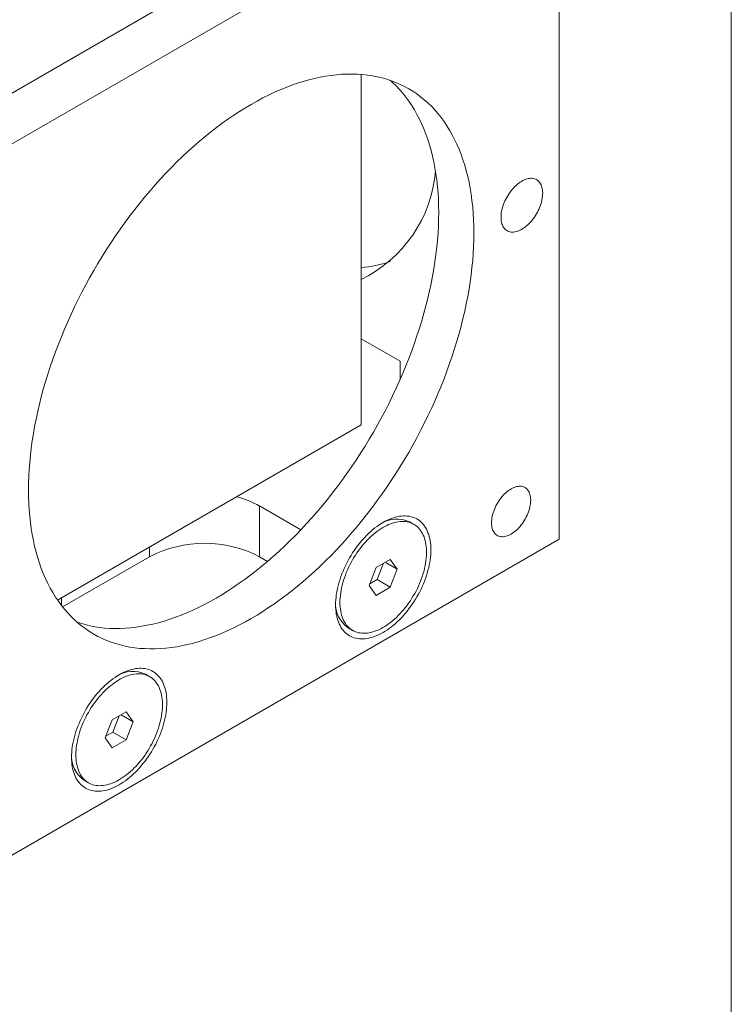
# Model space of a CAD drawing. Header units: inches. Extents: x 0.3 to 10.7, y 0.2 to 8.2.
# Tile 6 of 8: x 9.5 to 10.6, y 5.5 to 7.1. Entities that reach past the tile are written whole.
import ezdxf

# ---------------------------------------------------------------- set-up
doc = ezdxf.new("R2010")
doc.units = ezdxf.units.IN
doc.header["$MEASUREMENT"] = 0

msp = doc.modelspace()

# ---------------------------------------------------------------- linework, layer by layer
at = {"color": 7, "linetype": 'Continuous', "lineweight": 0}
for p, q in [((10.6299, 0.3921), (10.6299, 8.1921)), ((9.3282, 6.8497), (10.3182, 7.4212)), ((10.3535, 7.36), (9.3636, 6.7885)), ((10.3535, 6.2168), (10.3535, 7.36)), ((10.035, 6.9639), (10.035, 6.4007)), ((10.035, 6.9639), (10.035, 6.4007)), ((10.0979, 6.5028), (10.035, 6.5391)), ((10.0979, 6.4739), (10.0979, 6.5028)), ((10.035, 6.4007), (9.5473, 6.1192)), ((9.9383, 6.232), (9.872, 6.2703)), ((9.872, 6.1887), (9.872, 6.2703)), ((10.1199, 6.2408), (10.1129, 6.2448)), ((9.3636, 5.6453), (10.3535, 6.2168)), ((9.6952, 6.1887), (9.6952, 6.2046)), ((9.6952, 6.1887), (9.5555, 6.108)), ((9.8849, 6.1812), (9.872, 6.1887)), ((10.0595, 6.1716), (10.0482, 6.1426)), ((10.0819, 6.1845), (10.0595, 6.1716)), ((10.0607, 6.1519), (10.0709, 6.1782)), ((10.0737, 6.1798), (10.0931, 6.1686)), ((10.0931, 6.1686), (10.0819, 6.1845)), ((10.0819, 6.1396), (10.0931, 6.1686)), ((10.0482, 6.1426), (10.0595, 6.1267)), ((10.0493, 6.1453), (10.0607, 6.1519)), ((10.0607, 6.1519), (10.0819, 6.1396)), ((10.0595, 6.1267), (10.0819, 6.1396)), ((9.5538, 6.1102), (9.5538, 6.1229)), ((10.0145, 6.0744), (10.0215, 6.0703)), ((9.6956, 5.9959), (9.6887, 5.9999)), ((9.6577, 5.9396), (9.6352, 5.9266)), ((9.6494, 5.9349), (9.6689, 5.9236)), ((9.6689, 5.9236), (9.6577, 5.9396)), ((9.6352, 5.9266), (9.624, 5.8977)), ((9.6364, 5.9069), (9.6466, 5.9333)), ((9.6577, 5.8947), (9.6689, 5.9236)), ((9.625, 5.9003), (9.6364, 5.9069)), ((9.6364, 5.9069), (9.6577, 5.8947)), ((9.624, 5.8977), (9.6352, 5.8817)), ((9.6352, 5.8817), (9.6577, 5.8947)), ((9.5903, 5.8294), (9.5972, 5.8254))]:
    msp.add_line(p, q, dxfattribs=at)
at = {"color": 7, "linetype": 'Continuous', "lineweight": 0, "flags": 128}
for points in [[(9.5008, 6.2961), (9.5009, 6.307), (9.5013, 6.318), (9.5019, 6.3291), (9.5027, 6.3404), (9.5038, 6.3518), (9.5052, 6.3633), (9.5068, 6.3748), (9.5086, 6.3865), (9.5106, 6.3982), (9.513, 6.4101), (9.5155, 6.4219), (9.5183, 6.4339), (9.5213, 6.4459), (9.5245, 6.4579), (9.528, 6.4699), (9.5317, 6.482), (9.5356, 6.4941), (9.5398, 6.5062), (9.5441, 6.5183), (9.5487, 6.5303), (9.5535, 6.5424), (9.5585, 6.5544), (9.5637, 6.5664), (9.5691, 6.5784), (9.5747, 6.5903), (9.5805, 6.6021), (9.5865, 6.6139), (9.5927, 6.6256), (9.599, 6.6372), (9.6056, 6.6487), (9.6123, 6.6602), (9.6191, 6.6715), (9.6262, 6.6827), (9.6334, 6.6937), (9.6407, 6.7047), (9.6483, 6.7155), (9.6559, 6.7262), (9.6637, 6.7367), (9.6716, 6.747), (9.6797, 6.7572), (9.6878, 6.7672), (9.6961, 6.777), (9.7045, 6.7866), (9.713, 6.7961), (9.7216, 6.8053), (9.7303, 6.8143), (9.7391, 6.8232), (9.748, 6.8318), (9.7569, 6.8401), (9.766, 6.8483), (9.775, 6.8562), (9.7842, 6.8638), (9.7934, 6.8713), (9.8026, 6.8784), (9.8119, 6.8853), (9.8212, 6.892), (9.8305, 6.8983), (9.8398, 6.9044), (9.8492, 6.9103), (9.8586, 6.9158), (9.8679, 6.9211), (9.8773, 6.9261), (9.8866, 6.9307), (9.896, 6.9351), (9.9053, 6.9392), (9.9145, 6.943), (9.9238, 6.9465), (9.9329, 6.9497), (9.9421, 6.9526), (9.9512, 6.9552), (9.9602, 6.9575), (9.9691, 6.9594), (9.978, 6.9611), (9.9868, 6.9624), (9.9955, 6.9634), (10.0041, 6.9641), (10.0126, 6.9645), (10.021, 6.9645), (10.0293, 6.9643), (10.0375, 6.9637), (10.0455, 6.9628), (10.0534, 6.9616), (10.0612, 6.9601), (10.0689, 6.9583), (10.0764, 6.9562), (10.0837, 6.9537), (10.0909, 6.951), (10.098, 6.9479), (10.1048, 6.9445), (10.1116, 6.9408), (10.1181, 6.9369), (10.1245, 6.9326), (10.1306, 6.928), (10.1366, 6.9232), (10.1424, 6.918), (10.148, 6.9126), (10.1534, 6.9069), (10.1586, 6.9009), (10.1636, 6.8946), (10.1684, 6.8881), (10.173, 6.8813), (10.1774, 6.8743), (10.1815, 6.8669), (10.1854, 6.8594), (10.1891, 6.8516), (10.1926, 6.8435), (10.1958, 6.8353), (10.1988, 6.8268), (10.2016, 6.818), (10.2042, 6.8091), (10.2065, 6.7999), (10.2085, 6.7906), (10.2104, 6.781), (10.2119, 6.7713), (10.2133, 6.7614), (10.2144, 6.7512), (10.2153, 6.741), (10.2159, 6.7305), (10.2162, 6.7199), (10.2164, 6.7092), (10.2162, 6.6983), (10.2159, 6.6873), (10.2153, 6.6761), (10.2144, 6.6649), (10.2133, 6.6535), (10.2119, 6.642), (10.2104, 6.6304), (10.2085, 6.6188), (10.2065, 6.607), (10.2042, 6.5952), (10.2016, 6.5833), (10.1988, 6.5714), (10.1958, 6.5594), (10.1926, 6.5474), (10.1891, 6.5354), (10.1854, 6.5233), (10.1815, 6.5112), (10.1774, 6.4991), (10.173, 6.487), (10.1684, 6.4749), (10.1636, 6.4629), (10.1586, 6.4508), (10.1534, 6.4388), (10.148, 6.4269), (10.1424, 6.415), (10.1366, 6.4031), (10.1306, 6.3914), (10.1245, 6.3797), (10.1181, 6.3681), (10.1116, 6.3565), (10.1048, 6.3451), (10.098, 6.3338), (10.0909, 6.3226), (10.0837, 6.3115), (10.0764, 6.3006), (10.0689, 6.2898), (10.0612, 6.2791), (10.0534, 6.2686), (10.0455, 6.2583), (10.0375, 6.2481), (10.0293, 6.2381), (10.021, 6.2283), (10.0126, 6.2186), (10.0041, 6.2092), (9.9955, 6.2), (9.9868, 6.1909), (9.978, 6.1821), (9.9691, 6.1735), (9.9602, 6.1651), (9.9512, 6.157), (9.9421, 6.1491), (9.9329, 6.1414), (9.9238, 6.134), (9.9145, 6.1269), (9.9053, 6.12), (9.896, 6.1133), (9.8866, 6.107), (9.8773, 6.1008), (9.8679, 6.095), (9.8586, 6.0895), (9.8492, 6.0842), (9.8398, 6.0792), (9.8305, 6.0745), (9.8212, 6.0701), (9.8119, 6.066), (9.8026, 6.0622), (9.7934, 6.0587), (9.7842, 6.0556), (9.775, 6.0527), (9.766, 6.0501), (9.7569, 6.0478), (9.748, 6.0459), (9.7391, 6.0442), (9.7303, 6.0429), (9.7216, 6.0419), (9.713, 6.0412), (9.7045, 6.0408), (9.6961, 6.0407), (9.6878, 6.041), (9.6797, 6.0415), (9.6716, 6.0424), (9.6637, 6.0436), (9.6559, 6.0451), (9.6483, 6.047), (9.6407, 6.0491), (9.6334, 6.0516), (9.6262, 6.0543), (9.6191, 6.0574), (9.6123, 6.0608), (9.6056, 6.0644), (9.599, 6.0684), (9.5927, 6.0727), (9.5865, 6.0772), (9.5805, 6.0821), (9.5747, 6.0873), (9.5691, 6.0927), (9.5637, 6.0984), (9.5585, 6.1044), (9.5535, 6.1106), (9.5487, 6.1172), (9.5441, 6.124), (9.5398, 6.131), (9.5356, 6.1383), (9.5317, 6.1459), (9.528, 6.1537), (9.5245, 6.1617), (9.5213, 6.17), (9.5183, 6.1785), (9.5155, 6.1872), (9.513, 6.1962), (9.5106, 6.2053), (9.5086, 6.2147), (9.5068, 6.2243), (9.5052, 6.234), (9.5038, 6.2439), (9.5027, 6.254), (9.5019, 6.2643), (9.5013, 6.2747), (9.5009, 6.2853), (9.5008, 6.2961)], [(10.0817, 6.9544), (10.0858, 6.9507), (10.0915, 6.9453), (10.0969, 6.9395), (10.1021, 6.9336), (10.1071, 6.9273), (10.1118, 6.9208), (10.1164, 6.914), (10.1208, 6.9069), (10.1249, 6.8996), (10.1289, 6.892), (10.1325, 6.8842), (10.136, 6.8762), (10.1393, 6.8679), (10.1423, 6.8594), (10.1451, 6.8507), (10.1476, 6.8417), (10.1499, 6.8326), (10.152, 6.8232), (10.1538, 6.8137), (10.1554, 6.8039), (10.1567, 6.794), (10.1578, 6.7839), (10.1587, 6.7736), (10.1593, 6.7632), (10.1597, 6.7526), (10.1598, 6.7418), (10.1597, 6.731), (10.1593, 6.7199), (10.1587, 6.7088), (10.1578, 6.6975), (10.1567, 6.6862), (10.1554, 6.6747), (10.1538, 6.6631), (10.152, 6.6514), (10.1499, 6.6397), (10.1476, 6.6279), (10.1451, 6.616), (10.1423, 6.6041), (10.1393, 6.5921), (10.136, 6.5801), (10.1325, 6.568), (10.1289, 6.5559), (10.1249, 6.5439), (10.1208, 6.5318), (10.1164, 6.5197), (10.1118, 6.5076), (10.1071, 6.4955), (10.1021, 6.4835), (10.0969, 6.4715), (10.0915, 6.4595), (10.0858, 6.4476), (10.08, 6.4358), (10.0741, 6.424), (10.0679, 6.4123), (10.0615, 6.4007), (10.055, 6.3892), (10.0483, 6.3778), (10.0414, 6.3665), (10.0344, 6.3553), (10.0272, 6.3442), (10.0198, 6.3332), (10.0123, 6.3224), (10.0046, 6.3118), (9.9969, 6.3013), (9.9889, 6.2909), (9.9809, 6.2808), (9.9727, 6.2708), (9.9644, 6.2609), (9.956, 6.2513), (9.9475, 6.2419), (9.9389, 6.2326), (9.9302, 6.2236), (9.9214, 6.2148), (9.9126, 6.2062), (9.9036, 6.1978), (9.8946, 6.1897), (9.8855, 6.1818), (9.8764, 6.1741), (9.8672, 6.1667), (9.858, 6.1595), (9.8487, 6.1526), (9.8394, 6.146), (9.8301, 6.1396), (9.8207, 6.1335), (9.8114, 6.1277), (9.802, 6.1221), (9.7926, 6.1169), (9.7833, 6.1119), (9.7739, 6.1072), (9.7646, 6.1028), (9.7553, 6.0987), (9.746, 6.0949), (9.7368, 6.0914), (9.7276, 6.0882), (9.7185, 6.0853), (9.7094, 6.0827), (9.7004, 6.0805), (9.6914, 6.0785), (9.6826, 6.0769), (9.6738, 6.0755), (9.6651, 6.0745), (9.6565, 6.0738), (9.648, 6.0735), (9.6396, 6.0734), (9.6313, 6.0736), (9.6231, 6.0742), (9.615, 6.0751), (9.6071, 6.0763), (9.5993, 6.0778), (9.5917, 6.0796), (9.5842, 6.0818), (9.5789, 6.0835)], [(10.3269, 6.773), (10.3268, 6.7755), (10.3266, 6.7779), (10.3263, 6.7803), (10.3257, 6.7825), (10.3251, 6.7845), (10.3243, 6.7865), (10.3234, 6.7882), (10.3223, 6.7899), (10.3212, 6.7914), (10.3198, 6.7927), (10.3184, 6.7938), (10.3169, 6.7948), (10.3153, 6.7956), (10.3136, 6.7962), (10.3117, 6.7966), (10.3098, 6.7969), (10.3079, 6.7969), (10.3059, 6.7968), (10.3038, 6.7964), (10.3016, 6.7959), (10.2995, 6.7952), (10.2973, 6.7943), (10.2951, 6.7933), (10.2929, 6.792), (10.2907, 6.7906), (10.2885, 6.7891), (10.2863, 6.7873), (10.2841, 6.7855), (10.282, 6.7835), (10.28, 6.7813), (10.278, 6.7791), (10.2761, 6.7767), (10.2742, 6.7742), (10.2724, 6.7717), (10.2708, 6.769), (10.2692, 6.7663), (10.2677, 6.7636), (10.2663, 6.7608), (10.2651, 6.7579), (10.264, 6.7551), (10.263, 6.7522), (10.2621, 6.7494), (10.2614, 6.7465), (10.2608, 6.7437), (10.2604, 6.741), (10.2601, 6.7383), (10.26, 6.7356), (10.26, 6.7331), (10.2601, 6.7306), (10.2604, 6.7283), (10.2608, 6.726), (10.2614, 6.7239), (10.2621, 6.7219), (10.263, 6.72), (10.264, 6.7183), (10.2651, 6.7167), (10.2663, 6.7153), (10.2677, 6.7141), (10.2692, 6.713), (10.2708, 6.7121), (10.2724, 6.7114), (10.2742, 6.7109), (10.2761, 6.7106), (10.278, 6.7105), (10.28, 6.7105), (10.282, 6.7108), (10.2841, 6.7112), (10.2863, 6.7118), (10.2885, 6.7126), (10.2907, 6.7136), (10.2929, 6.7147), (10.2951, 6.716), (10.2973, 6.7175), (10.2995, 6.7192), (10.3016, 6.721), (10.3038, 6.7229), (10.3059, 6.725), (10.3079, 6.7272), (10.3098, 6.7295), (10.3117, 6.7319), (10.3136, 6.7344), (10.3153, 6.737), (10.3169, 6.7397), (10.3184, 6.7424), (10.3198, 6.7452), (10.3212, 6.748), (10.3223, 6.7509), (10.3234, 6.7537), (10.3243, 6.7566), (10.3251, 6.7594), (10.3257, 6.7622), (10.3263, 6.765), (10.3266, 6.7677), (10.3268, 6.7704), (10.3269, 6.773)], [(10.3076, 6.2797), (10.3075, 6.2821), (10.3073, 6.2844), (10.3069, 6.2867), (10.3064, 6.2888), (10.3058, 6.2908), (10.305, 6.2926), (10.3041, 6.2943), (10.303, 6.2959), (10.3018, 6.2973), (10.3005, 6.2985), (10.2991, 6.2996), (10.2976, 6.3005), (10.296, 6.3011), (10.2943, 6.3017), (10.2925, 6.302), (10.2906, 6.3021), (10.2887, 6.3021), (10.2867, 6.3018), (10.2846, 6.3014), (10.2825, 6.3008), (10.2804, 6.3), (10.2783, 6.299), (10.2761, 6.2978), (10.274, 6.2965), (10.2719, 6.295), (10.2697, 6.2934), (10.2677, 6.2916), (10.2656, 6.2897), (10.2636, 6.2876), (10.2617, 6.2854), (10.2598, 6.2831), (10.258, 6.2807), (10.2563, 6.2782), (10.2547, 6.2757), (10.2531, 6.273), (10.2517, 6.2703), (10.2504, 6.2676), (10.2493, 6.2649), (10.2482, 6.2621), (10.2473, 6.2593), (10.2465, 6.2565), (10.2458, 6.2538), (10.2453, 6.2511), (10.245, 6.2484), (10.2447, 6.2459), (10.2447, 6.2433), (10.2447, 6.2409), (10.245, 6.2386), (10.2453, 6.2363), (10.2458, 6.2342), (10.2465, 6.2322), (10.2473, 6.2304), (10.2482, 6.2287), (10.2493, 6.2271), (10.2504, 6.2257), (10.2517, 6.2245), (10.2531, 6.2234), (10.2547, 6.2225), (10.2563, 6.2218), (10.258, 6.2213), (10.2598, 6.221), (10.2617, 6.2209), (10.2636, 6.2209), (10.2656, 6.2212), (10.2677, 6.2216), (10.2697, 6.2222), (10.2719, 6.223), (10.274, 6.224), (10.2761, 6.2252), (10.2783, 6.2265), (10.2804, 6.228), (10.2825, 6.2296), (10.2846, 6.2314), (10.2867, 6.2333), (10.2887, 6.2354), (10.2906, 6.2376), (10.2925, 6.2399), (10.2943, 6.2423), (10.296, 6.2448), (10.2976, 6.2473), (10.2991, 6.25), (10.3005, 6.2527), (10.3018, 6.2554), (10.303, 6.2581), (10.3041, 6.2609), (10.305, 6.2637), (10.3058, 6.2664), (10.3064, 6.2692), (10.3069, 6.2719), (10.3073, 6.2745), (10.3075, 6.2771), (10.3076, 6.2797)], [(10.1472, 6.1998), (10.1472, 6.2036), (10.147, 6.2073), (10.1466, 6.2109), (10.1461, 6.2145), (10.1454, 6.2179), (10.1446, 6.2212), (10.1437, 6.2243), (10.1426, 6.2274), (10.1414, 6.2303), (10.1401, 6.233), (10.1386, 6.2356), (10.137, 6.2381), (10.1353, 6.2404), (10.1334, 6.2425), (10.1314, 6.2445), (10.1293, 6.2463), (10.1271, 6.2479), (10.1248, 6.2494), (10.1224, 6.2506), (10.1199, 6.2517), (10.1173, 6.2526), (10.1146, 6.2534), (10.1118, 6.2539), (10.109, 6.2542), (10.106, 6.2544), (10.103, 6.2544), (10.1, 6.2542), (10.0969, 6.2538), (10.0937, 6.2532), (10.0905, 6.2524), (10.0873, 6.2515), (10.084, 6.2503), (10.0807, 6.249), (10.0774, 6.2475), (10.074, 6.2458), (10.0707, 6.244), (10.0674, 6.242), (10.064, 6.2398), (10.0607, 6.2375), (10.0574, 6.235), (10.0541, 6.2323), (10.0509, 6.2295), (10.0477, 6.2266), (10.0445, 6.2235), (10.0414, 6.2204), (10.0383, 6.217), (10.0353, 6.2136), (10.0324, 6.2101), (10.0296, 6.2064), (10.0268, 6.2027), (10.0241, 6.1988), (10.0215, 6.1949), (10.019, 6.1909), (10.0166, 6.1869), (10.0142, 6.1827), (10.012, 6.1786), (10.01, 6.1743), (10.008, 6.1701), (10.0061, 6.1658), (10.0044, 6.1615), (10.0028, 6.1572), (10.0013, 6.1529), (10, 6.1486), (9.9987, 6.1443), (9.9977, 6.14), (9.9967, 6.1358), (9.9959, 6.1316), (9.9953, 6.1274), (9.9948, 6.1233), (9.9944, 6.1193), (9.9942, 6.1153), (9.9941, 6.1114), (9.9942, 6.1076), (9.9944, 6.1039), (9.9948, 6.1002), (9.9953, 6.0967), (9.9959, 6.0933), (9.9967, 6.09), (9.9977, 6.0869), (9.9987, 6.0838), (10, 6.0809), (10.0013, 6.0782), (10.0028, 6.0756), (10.0044, 6.0731), (10.0061, 6.0708), (10.008, 6.0687), (10.01, 6.0667), (10.012, 6.0649), (10.0142, 6.0633), (10.0166, 6.0618), (10.019, 6.0606), (10.0215, 6.0595), (10.0241, 6.0586), (10.0268, 6.0578), (10.0296, 6.0573), (10.0324, 6.0569), (10.0353, 6.0568), (10.0383, 6.0568), (10.0414, 6.057), (10.0445, 6.0574), (10.0477, 6.058), (10.0509, 6.0588), (10.0541, 6.0597), (10.0574, 6.0609), (10.0607, 6.0622), (10.064, 6.0637), (10.0674, 6.0653), (10.0707, 6.0672), (10.074, 6.0692), (10.0774, 6.0714), (10.0807, 6.0737), (10.084, 6.0762), (10.0873, 6.0788), (10.0905, 6.0816), (10.0937, 6.0846), (10.0969, 6.0876), (10.1, 6.0908), (10.103, 6.0941), (10.106, 6.0976), (10.109, 6.1011), (10.1118, 6.1048), (10.1146, 6.1085), (10.1173, 6.1124), (10.1199, 6.1163), (10.1224, 6.1203), (10.1248, 6.1243), (10.1271, 6.1284), (10.1293, 6.1326), (10.1314, 6.1368), (10.1334, 6.1411), (10.1353, 6.1454), (10.137, 6.1497), (10.1386, 6.154), (10.1401, 6.1583), (10.1414, 6.1626), (10.1426, 6.1669), (10.1437, 6.1712), (10.1446, 6.1754), (10.1454, 6.1796), (10.1461, 6.1838), (10.1466, 6.1879), (10.147, 6.1919), (10.1472, 6.1959), (10.1472, 6.1998)], [(10.0011, 6.1154), (10.0012, 6.1191), (10.0014, 6.1229), (10.0018, 6.1268), (10.0023, 6.1307), (10.0029, 6.1347), (10.0037, 6.1388), (10.0046, 6.1428), (10.0057, 6.1469), (10.0069, 6.151), (10.0083, 6.1551), (10.0098, 6.1593), (10.0114, 6.1634), (10.0131, 6.1675), (10.015, 6.1715), (10.0169, 6.1756), (10.019, 6.1796), (10.0212, 6.1835), (10.0235, 6.1874), (10.0259, 6.1912), (10.0284, 6.195), (10.031, 6.1986), (10.0336, 6.2022), (10.0364, 6.2057), (10.0392, 6.209), (10.042, 6.2123), (10.045, 6.2154), (10.048, 6.2184), (10.051, 6.2213), (10.0541, 6.2241), (10.0572, 6.2267), (10.0604, 6.2291), (10.0635, 6.2314), (10.0667, 6.2335), (10.0699, 6.2355), (10.0731, 6.2373), (10.0763, 6.2389), (10.0794, 6.2404), (10.0826, 6.2416), (10.0857, 6.2427), (10.0888, 6.2437), (10.0919, 6.2444), (10.0949, 6.2449), (10.0979, 6.2453), (10.1008, 6.2454), (10.1036, 6.2454), (10.1064, 6.2452), (10.1091, 6.2448), (10.1117, 6.2442), (10.1143, 6.2434), (10.1167, 6.2425), (10.119, 6.2413), (10.1213, 6.24), (10.1234, 6.2385), (10.1255, 6.2368), (10.1274, 6.235), (10.1292, 6.2329), (10.1308, 6.2308), (10.1324, 6.2284), (10.1338, 6.2259), (10.1351, 6.2233), (10.1362, 6.2205), (10.1372, 6.2176), (10.1381, 6.2146), (10.1388, 6.2114), (10.1394, 6.2081), (10.1398, 6.2047), (10.1401, 6.2012), (10.1403, 6.1976), (10.1403, 6.1939), (10.1401, 6.1901), (10.1398, 6.1863), (10.1394, 6.1824), (10.1388, 6.1784), (10.1381, 6.1744), (10.1372, 6.1704), (10.1362, 6.1663), (10.1351, 6.1622), (10.1338, 6.1581), (10.1324, 6.154), (10.1308, 6.1499), (10.1292, 6.1458), (10.1274, 6.1417), (10.1255, 6.1376), (10.1234, 6.1336), (10.1213, 6.1296), (10.119, 6.1257), (10.1167, 6.1219), (10.1143, 6.1181), (10.1117, 6.1144), (10.1091, 6.1108), (10.1064, 6.1072), (10.1036, 6.1038), (10.1008, 6.1005), (10.0979, 6.0973), (10.0949, 6.0942), (10.0919, 6.0913), (10.0888, 6.0885), (10.0857, 6.0858), (10.0826, 6.0833), (10.0794, 6.0809), (10.0763, 6.0787), (10.0731, 6.0767), (10.0699, 6.0748), (10.0667, 6.0731), (10.0635, 6.0715), (10.0604, 6.0701), (10.0572, 6.069), (10.0541, 6.068), (10.051, 6.0671), (10.048, 6.0665), (10.045, 6.0661), (10.042, 6.0658), (10.0392, 6.0657), (10.0364, 6.0659), (10.0336, 6.0662), (10.031, 6.0667), (10.0284, 6.0674), (10.0259, 6.0682), (10.0235, 6.0693), (10.0212, 6.0705), (10.019, 6.0719), (10.0169, 6.0735), (10.015, 6.0753), (10.0131, 6.0772), (10.0114, 6.0793), (10.0098, 6.0816), (10.0083, 6.084), (10.0069, 6.0865), (10.0057, 6.0893), (10.0046, 6.0921), (10.0037, 6.0951), (10.0029, 6.0982), (10.0023, 6.1014), (10.0018, 6.1048), (10.0014, 6.1082), (10.0012, 6.1118), (10.0011, 6.1154)], [(9.723, 5.9549), (9.7229, 5.9587), (9.7227, 5.9624), (9.7223, 5.966), (9.7218, 5.9695), (9.7212, 5.973), (9.7204, 5.9762), (9.7194, 5.9794), (9.7184, 5.9824), (9.7172, 5.9853), (9.7158, 5.9881), (9.7143, 5.9907), (9.7127, 5.9931), (9.711, 5.9954), (9.7091, 5.9976), (9.7072, 5.9995), (9.7051, 6.0013), (9.7029, 6.003), (9.7006, 6.0044), (9.6981, 6.0057), (9.6956, 6.0068), (9.693, 6.0077), (9.6903, 6.0084), (9.6876, 6.009), (9.6847, 6.0093), (9.6818, 6.0095), (9.6788, 6.0095), (9.6757, 6.0093), (9.6726, 6.0089), (9.6694, 6.0083), (9.6662, 6.0075), (9.663, 6.0065), (9.6597, 6.0054), (9.6564, 6.0041), (9.6531, 6.0026), (9.6498, 6.0009), (9.6464, 5.9991), (9.6431, 5.9971), (9.6398, 5.9949), (9.6364, 5.9925), (9.6331, 5.9901), (9.6299, 5.9874), (9.6266, 5.9846), (9.6234, 5.9817), (9.6202, 5.9786), (9.6171, 5.9754), (9.6141, 5.9721), (9.6111, 5.9687), (9.6081, 5.9651), (9.6053, 5.9615), (9.6025, 5.9577), (9.5998, 5.9539), (9.5972, 5.95), (9.5947, 5.946), (9.5923, 5.9419), (9.59, 5.9378), (9.5878, 5.9336), (9.5857, 5.9294), (9.5837, 5.9252), (9.5819, 5.9209), (9.5801, 5.9166), (9.5785, 5.9123), (9.577, 5.908), (9.5757, 5.9037), (9.5745, 5.8994), (9.5734, 5.8951), (9.5725, 5.8909), (9.5717, 5.8867), (9.571, 5.8825), (9.5705, 5.8784), (9.5702, 5.8743), (9.5699, 5.8704), (9.5699, 5.8665), (9.5699, 5.8627), (9.5702, 5.8589), (9.5705, 5.8553), (9.571, 5.8518), (9.5717, 5.8484), (9.5725, 5.8451), (9.5734, 5.8419), (9.5745, 5.8389), (9.5757, 5.836), (9.577, 5.8333), (9.5785, 5.8306), (9.5801, 5.8282), (9.5819, 5.8259), (9.5837, 5.8238), (9.5857, 5.8218), (9.5878, 5.82), (9.59, 5.8184), (9.5923, 5.8169), (9.5947, 5.8156), (9.5972, 5.8145), (9.5998, 5.8136), (9.6025, 5.8129), (9.6053, 5.8124), (9.6081, 5.812), (9.6111, 5.8118), (9.6141, 5.8119), (9.6171, 5.8121), (9.6202, 5.8125), (9.6234, 5.8131), (9.6266, 5.8138), (9.6299, 5.8148), (9.6331, 5.8159), (9.6364, 5.8173), (9.6398, 5.8187), (9.6431, 5.8204), (9.6464, 5.8223), (9.6498, 5.8243), (9.6531, 5.8265), (9.6564, 5.8288), (9.6597, 5.8313), (9.663, 5.8339), (9.6662, 5.8367), (9.6694, 5.8396), (9.6726, 5.8427), (9.6757, 5.8459), (9.6788, 5.8492), (9.6818, 5.8527), (9.6847, 5.8562), (9.6876, 5.8599), (9.6903, 5.8636), (9.693, 5.8674), (9.6956, 5.8714), (9.6981, 5.8753), (9.7006, 5.8794), (9.7029, 5.8835), (9.7051, 5.8877), (9.7072, 5.8919), (9.7091, 5.8962), (9.711, 5.9004), (9.7127, 5.9047), (9.7143, 5.909), (9.7158, 5.9134), (9.7172, 5.9177), (9.7184, 5.922), (9.7194, 5.9262), (9.7204, 5.9305), (9.7212, 5.9347), (9.7218, 5.9388), (9.7223, 5.9429), (9.7227, 5.947), (9.7229, 5.951), (9.723, 5.9549)], [(9.5768, 5.8705), (9.5769, 5.8742), (9.5771, 5.878), (9.5775, 5.8819), (9.578, 5.8858), (9.5787, 5.8898), (9.5794, 5.8938), (9.5804, 5.8979), (9.5815, 5.902), (9.5827, 5.9061), (9.584, 5.9102), (9.5855, 5.9143), (9.5871, 5.9185), (9.5888, 5.9226), (9.5907, 5.9266), (9.5927, 5.9307), (9.5947, 5.9347), (9.5969, 5.9386), (9.5992, 5.9425), (9.6016, 5.9463), (9.6041, 5.95), (9.6067, 5.9537), (9.6093, 5.9573), (9.6121, 5.9608), (9.6149, 5.9641), (9.6178, 5.9674), (9.6207, 5.9705), (9.6237, 5.9735), (9.6267, 5.9764), (9.6298, 5.9791), (9.6329, 5.9817), (9.6361, 5.9842), (9.6393, 5.9865), (9.6424, 5.9886), (9.6456, 5.9906), (9.6488, 5.9924), (9.652, 5.994), (9.6552, 5.9955), (9.6583, 5.9967), (9.6615, 5.9978), (9.6646, 5.9987), (9.6676, 5.9995), (9.6706, 6), (9.6736, 6.0003), (9.6765, 6.0005), (9.6794, 6.0005), (9.6821, 6.0003), (9.6848, 5.9999), (9.6875, 5.9993), (9.69, 5.9985), (9.6924, 5.9975), (9.6948, 5.9964), (9.697, 5.9951), (9.6992, 5.9936), (9.7012, 5.9919), (9.7031, 5.99), (9.7049, 5.988), (9.7066, 5.9858), (9.7081, 5.9835), (9.7095, 5.981), (9.7108, 5.9784), (9.7119, 5.9756), (9.713, 5.9727), (9.7138, 5.9696), (9.7145, 5.9665), (9.7151, 5.9632), (9.7156, 5.9598), (9.7159, 5.9563), (9.716, 5.9527), (9.716, 5.949), (9.7159, 5.9452), (9.7156, 5.9414), (9.7151, 5.9375), (9.7145, 5.9335), (9.7138, 5.9295), (9.713, 5.9255), (9.7119, 5.9214), (9.7108, 5.9173), (9.7095, 5.9132), (9.7081, 5.9091), (9.7066, 5.9049), (9.7049, 5.9008), (9.7031, 5.8967), (9.7012, 5.8927), (9.6992, 5.8887), (9.697, 5.8847), (9.6948, 5.8808), (9.6924, 5.8769), (9.69, 5.8732), (9.6875, 5.8694), (9.6848, 5.8658), (9.6821, 5.8623), (9.6794, 5.8589), (9.6765, 5.8556), (9.6736, 5.8524), (9.6706, 5.8493), (9.6676, 5.8464), (9.6646, 5.8436), (9.6615, 5.8409), (9.6583, 5.8384), (9.6552, 5.836), (9.652, 5.8338), (9.6488, 5.8317), (9.6456, 5.8298), (9.6424, 5.8281), (9.6393, 5.8266), (9.6361, 5.8252), (9.6329, 5.824), (9.6298, 5.823), (9.6267, 5.8222), (9.6237, 5.8216), (9.6207, 5.8211), (9.6178, 5.8209), (9.6149, 5.8208), (9.6121, 5.8209), (9.6093, 5.8213), (9.6067, 5.8217), (9.6041, 5.8224), (9.6016, 5.8233), (9.5992, 5.8244), (9.5969, 5.8256), (9.5947, 5.827), (9.5927, 5.8286), (9.5907, 5.8304), (9.5888, 5.8323), (9.5871, 5.8344), (9.5855, 5.8366), (9.584, 5.8391), (9.5827, 5.8416), (9.5815, 5.8443), (9.5804, 5.8472), (9.5794, 5.8502), (9.5787, 5.8533), (9.578, 5.8565), (9.5775, 5.8598), (9.5771, 5.8633), (9.5769, 5.8668), (9.5768, 5.8705)]]:
    msp.add_lwpolyline(points, dxfattribs=at)
at = {"color": 7, "linetype": 'Continuous', "lineweight": 0}
for centre, radius, start, end in [((9.9418, 6.8264), 0.2136, 295.8743, 355.275), ((10.021, 6.8421), 0.189, 274.2558, 288.7359), ((9.7982, 6.1391), 0.1505, 60.6494, 75.9615), ((10.0927, 6.202), 0.0474, 64.7796, 122.7462), ((9.7836, 6.0185), 0.1918, 62.5561, 117.4439), ((10.0416, 6.1133), 0.0475, 177.3182, 235.1667), ((9.6685, 5.9571), 0.0474, 64.7796, 122.7462), ((9.6174, 5.8684), 0.0475, 177.3182, 235.1667)]:
    msp.add_arc(centre, radius, start, end, dxfattribs=at)

doc.saveas('drawing.dxf')
